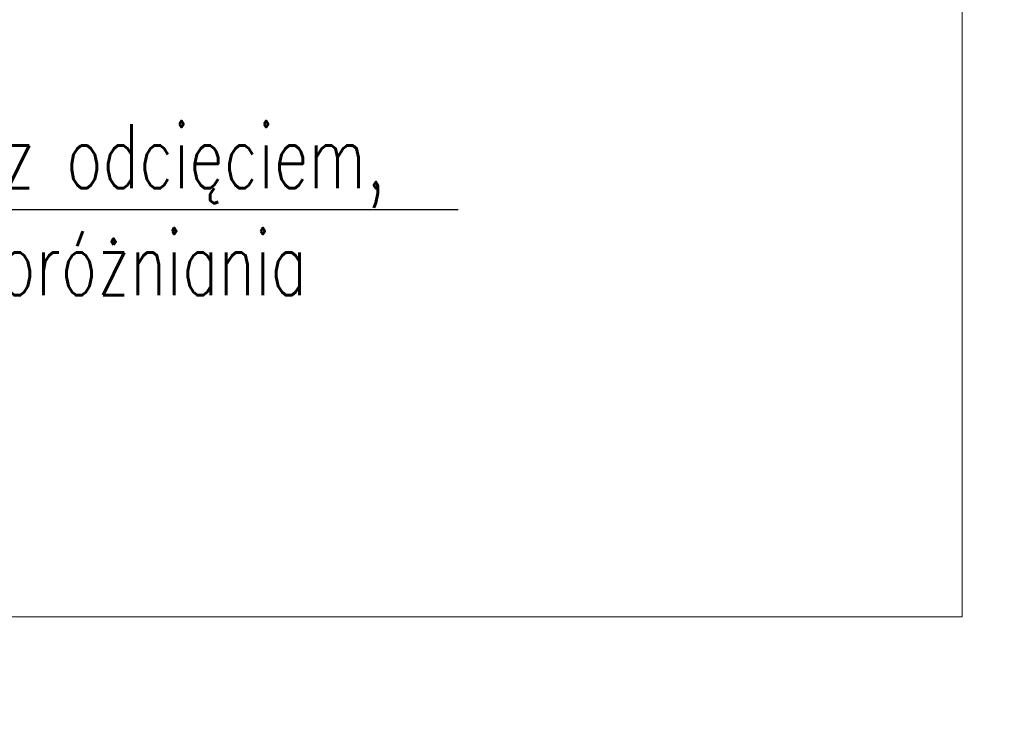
# Model space of a CAD drawing. Header units: millimetres. Extents: x -573548 to 674770, y -210017 to -47794.
# Tile 215 of 234: x 145546 to 146430, y -93890 to -93261. Entities that reach past the tile are written whole.
import ezdxf
from ezdxf import colors
from ezdxf.entities.mleader import LeaderData, LeaderLine
from ezdxf.math import Vec2, Vec3

# ---------------------------------------------------------------- set-up
doc = ezdxf.new("R2010")
doc.units = ezdxf.units.MM
doc.layers.add('_WENT_OPIS', color=7, linetype='Continuous', lineweight=13)
doc.styles.add('WENT_50', font='simplex.shx', dxfattribs={"width": 0.7, "height": 20})

msp = doc.modelspace()

# ---------------------------------------------------------------- linework, layer by layer
at = {"color": 7, "lineweight": 9, "elevation": 0}
for points in [[(146392.19, -89812.12), (146392.19, -93796.54), (142775.23, -93796.54), (142775.23, -89812.12)], [(142776.92, -93796.54), (146390.49, -93796.54)]]:
    msp.add_lwpolyline(points, dxfattribs=at)

# ---------------------------------------------------------------- leaders
at = {"layer": '_WENT_OPIS', "lineweight": 9, "ltscale": 100}
ml = msp.add_multileader_mtext('Standard', dxfattribs=at)
ml.set_content('Przyłącze grzejnikowe kątowe z odcięciem, \\Pz nastawą wstępna, funkcją opróżniania\\Pi napełniania MULTIFLEX-F4-2\\P', color=256, style='WENT_50')
ml.set_leader_properties(linetype='ByLayer')
ml.build(insert=Vec2(0, 0))
ml.multileader.update_dxf_attribs({"text_left_attachment_type": 6, "text_right_attachment_type": 6, "dogleg_length": 5.76, "arrow_head_size": 72})
ctx = ml.context
ctx.base_point, ctx.char_height, ctx.arrow_head_size, ctx.landing_gap_size, ctx.plane_origin, ctx.plane_x_axis, ctx.plane_y_axis = Vec3(144689.19, -93431.09, 0), 57.6, 72, 14.4, Vec3(150506.43, -85467.21, 0), Vec3(-1, 0), Vec3(0, -1)
ctx.left_attachment, ctx.right_attachment = 6, 6
notes = []
notes.append((ctx, [(0, (1, 1, 0), (144683.43, -93431.09, 0), (1, 0), 5.76, [(0, [(144509.4, -92628.34, 0)], 0, [])])]))
ctx.mtext.insert, ctx.mtext.flow_direction = Vec3(144703.59, -93354.29, 0), 5
for ctx, leaders in notes:
    for number, flags, end, landing, length, lines in leaders:
        leader = LeaderData()
        leader.index, (leader.has_last_leader_line, leader.has_dogleg_vector, leader.attachment_direction) = number, flags
        leader.last_leader_point, leader.dogleg_vector, leader.dogleg_length = Vec3(end), Vec3(landing), length
        for number, points, colour, breaks in lines:
            line = LeaderLine()
            line.index, line.vertices, line.color, line.breaks = number, Vec3.list(points), colors.encode_raw_color(colour), breaks
            leader.lines.append(line)
        ctx.leaders.append(leader)

doc.saveas('drawing.dxf')
